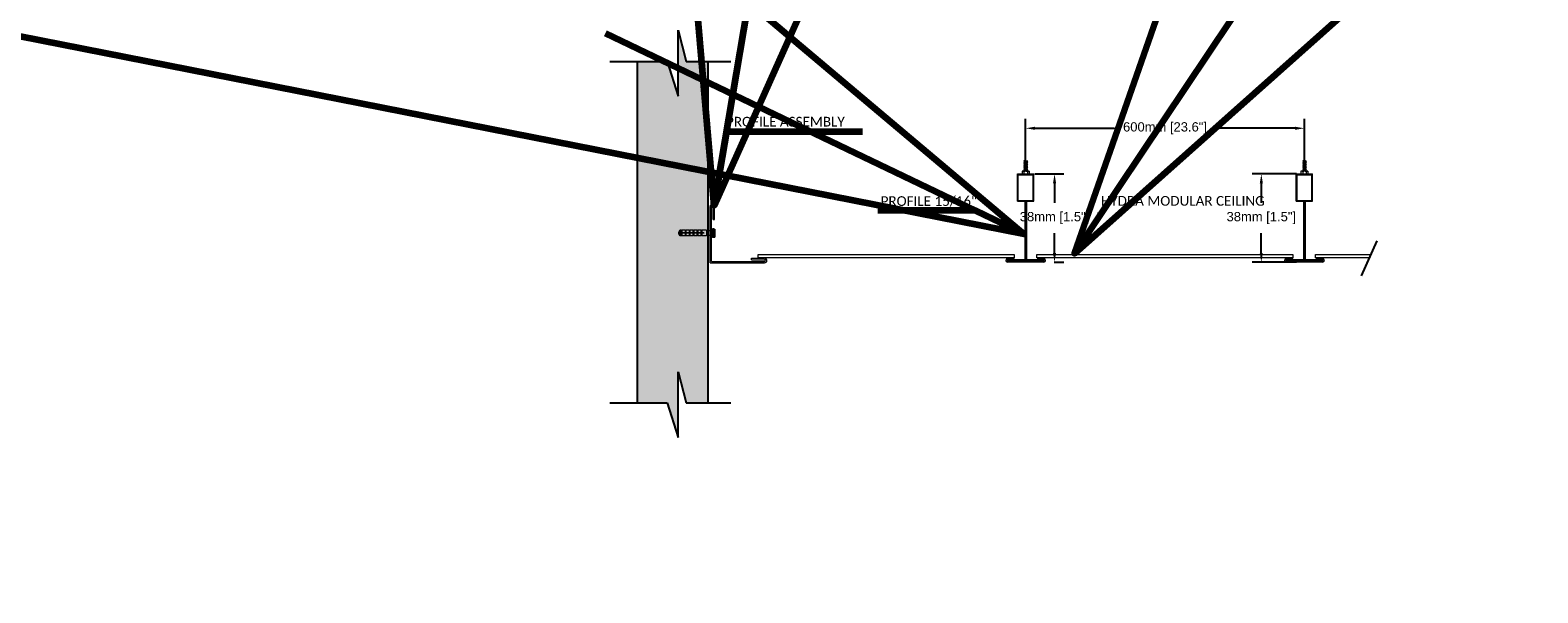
# Model space of a CAD drawing. Header units: millimetres. Extents: x 10176.9 to 10220.1, y 6804.8 to 6818.
# Tile 1 of 26: x 10194.3 to 10197.6, y 6804.8 to 6806. Entities that reach past the tile are written whole.
import ezdxf

# ---------------------------------------------------------------- set-up
doc = ezdxf.new("R2010")
doc.units = ezdxf.units.MM
doc.layers.get('DEFPOINTS').update_dxf_attribs({"true_color": 0x1a1a1a})
for name, color, linetype, lineweight in [('_HD_AUXILIAR', 30, 'Continuous', 5), ('_HD_perfil', 3, 'Continuous', 0), ('_HD_remate', 3, 'Continuous', 0), ('_HD_tornillo', 30, 'Continuous', 5)]:
    doc.layers.add(name, color=color, linetype=linetype, lineweight=lineweight)
for name, color, linetype in [('_HD_corte', 6, 'Continuous'), ('_HD_cotas', 1, 'Continuous'), ('_HD_HATCH', 4, 'Continuous'), ('_HD_muro', 1, 'Continuous'), ('_HD_texto', 2, 'Continuous')]:
    doc.layers.add(name, color=color, linetype=linetype)
doc.styles.add('3.5 texto', font='calibri.ttf', dxfattribs={"height": 3.5})
doc.styles.add('ROMANS', font='arial.ttf', dxfattribs={"height": 3.5})
doc.styles.get("Standard").update_dxf_attribs({"font": 'arial.ttf'})
doc.dimstyles.new('MECANICA', dxfattribs={"dimtxt": 3.5, "dimasz": 2.5, "dimexe": 1, "dimexo": 0, "dimgap": 1, "dimtad": 0, "dimtih": 1, "dimtoh": 1, "dimdec": 1, "dimdsep": 46, "dimtxsty": 'ROMANS', "dimblk1": 'OPEN', "dimblk2": 'OPEN', "dimsah": 1, "dimcen": 0.9, "dimclrt": 2, "dimadec": 0, "dimazin": 0, "dimtfac": 1, "dimtdec": 1, "dimtmove": 0, "dimatfit": 3, "dimldrblk": 'OPEN', "dimfxl": 1, "dimtolj": 1, "dimtzin": 0, "dimarcsym": 0})
doc.dimstyles.get("Standard").update_dxf_attribs({"dimtxt": 0.18, "dimasz": 0.18, "dimexe": 0.18, "dimexo": 0.0625, "dimgap": 0.09, "dimtad": 0, "dimtih": 1, "dimtoh": 1, "dimdec": 4, "dimzin": 0, "dimdsep": 46, "dimtxsty": 'Standard', "dimcen": 0.09, "dimadec": 0, "dimazin": 0, "dimtfac": 1, "dimtdec": 4, "dimtofl": 0, "dimtmove": 0, "dimatfit": 3, "dimfxl": 1, "dimtolj": 1, "dimtzin": 0, "dimarcsym": 0})

# ---------------------------------------------------------------- blocks, each defined once
blk = doc.blocks.new('_OPEN')
at = {"color": 0, "linetype": 'ByBlock'}
for p, q in [((-1, 0.1666666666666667), (0, 0)), ((0, 0), (-1, -0.1666666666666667)), ((0, 0), (-1, 0))]:
    blk.add_line(p, q, dxfattribs=at)
blk = doc.blocks.new('WERWERWE')
for p, q in [((1604.40658698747, 673.569952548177), (1604.40658698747, 670.1781448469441)), ((1604.576177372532, 673.569952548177), (1604.40658698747, 673.569952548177)), ((1604.576177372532, 670.1781448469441), (1604.40658698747, 670.1781448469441)), ((1604.576177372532, 673.569952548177), (1604.576177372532, 670.1781448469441)), ((1604.576177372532, 673.569952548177), (1604.745767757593, 673.4568922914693)), ((1604.576177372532, 670.1781448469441), (1604.745767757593, 670.2912051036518)), ((1604.745767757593, 673.7395429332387), (1605.42412929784, 673.7395429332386)), ((1604.745767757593, 673.7395429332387), (1604.745767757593, 670.0085544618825)), ((1605.084948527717, 673.7395429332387), (1605.084948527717, 670.0085544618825)), ((1605.42412929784, 673.7395429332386), (1605.42412929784, 670.0085544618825)), ((1605.42412929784, 673.061181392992), (1606.272081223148, 673.061181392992)), ((1605.42412929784, 670.686916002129), (1606.272081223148, 670.686916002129)), ((1606.272081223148, 673.061181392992), (1606.272081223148, 670.686916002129)), ((1606.272081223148, 672.8915910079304), (1607.967985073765, 672.8915910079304)), ((1606.272081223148, 670.8565063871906), (1607.967985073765, 670.8565063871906)), ((1607.967985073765, 673.061181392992), (1607.967985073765, 670.686916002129)), ((1607.967985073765, 673.061181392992), (1610.003069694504, 673.061181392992)), ((1607.967985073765, 670.686916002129), (1610.003069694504, 670.686916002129)), ((1609.09724329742, 671.9588438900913), (1619.837117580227, 671.9588438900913)), ((1609.09724329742, 671.9588438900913), (1609.09724329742, 671.7892535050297)), ((1609.09724329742, 671.7892535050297), (1619.837117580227, 671.7892535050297)), ((1610.003069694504, 673.061181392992), (1610.003069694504, 671.9588438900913)), ((1610.003069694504, 673.061181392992), (1610.342250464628, 672.8915910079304)), ((1610.003069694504, 671.7892535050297), (1610.003069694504, 670.686916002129)), ((1610.003069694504, 670.686916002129), (1610.342250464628, 670.8565063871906)), ((1610.342250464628, 673.061181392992), (1610.342250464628, 671.9588438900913)), ((1610.342250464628, 673.061181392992), (1611.698973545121, 673.061181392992)), ((1610.342250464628, 671.7892535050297), (1610.342250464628, 670.686916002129)), ((1610.342250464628, 670.686916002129), (1611.698973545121, 670.686916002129)), ((1611.698973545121, 673.061181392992), (1612.038154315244, 672.8915910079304)), ((1611.698973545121, 673.061181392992), (1611.698973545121, 671.9588438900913)), ((1611.698973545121, 671.7892535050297), (1611.698973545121, 670.686916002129)), ((1611.698973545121, 670.686916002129), (1612.038154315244, 670.8565063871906)), ((1612.038154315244, 673.061181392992), (1612.038154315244, 671.9588438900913)), ((1612.038154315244, 673.061181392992), (1613.394877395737, 673.061181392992)), ((1612.038154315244, 671.7892535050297), (1612.038154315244, 670.686916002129)), ((1612.038154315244, 670.686916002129), (1613.394877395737, 670.686916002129)), ((1613.394877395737, 673.061181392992), (1613.394877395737, 671.9588438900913)), ((1613.394877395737, 673.061181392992), (1613.73405816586, 672.8915910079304)), ((1613.394877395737, 671.7892535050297), (1613.394877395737, 670.686916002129)), ((1613.394877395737, 670.686916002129), (1613.73405816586, 670.8565063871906)), ((1613.73405816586, 673.061181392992), (1613.73405816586, 671.9588438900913)), ((1613.73405816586, 673.061181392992), (1615.090781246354, 673.061181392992)), ((1613.73405816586, 671.7892535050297), (1613.73405816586, 670.686916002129)), ((1613.73405816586, 670.686916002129), (1615.090781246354, 670.686916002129)), ((1615.090781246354, 673.061181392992), (1615.429962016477, 672.8915910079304)), ((1615.090781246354, 673.061181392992), (1615.090781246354, 671.9588438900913)), ((1615.090781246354, 671.7892535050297), (1615.090781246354, 670.686916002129)), ((1615.090781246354, 670.686916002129), (1615.429962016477, 670.8565063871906)), ((1615.429962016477, 673.061181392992), (1615.429962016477, 671.9588438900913)), ((1615.429962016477, 673.061181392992), (1616.78668509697, 673.061181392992)), ((1615.429962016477, 671.7892535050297), (1615.429962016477, 670.686916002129)), ((1615.429962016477, 670.686916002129), (1616.78668509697, 670.686916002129)), ((1616.78668509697, 673.061181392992), (1616.78668509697, 671.9588438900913)), ((1616.78668509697, 673.061181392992), (1617.125865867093, 672.8915910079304)), ((1616.78668509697, 671.7892535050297), (1616.78668509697, 670.686916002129)), ((1616.78668509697, 670.686916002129), (1617.125865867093, 670.8565063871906)), ((1617.125865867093, 673.061181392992), (1617.125865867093, 671.9588438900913)), ((1617.125865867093, 673.061181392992), (1618.482588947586, 673.061181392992)), ((1617.125865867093, 671.7892535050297), (1617.125865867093, 670.686916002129)), ((1617.125865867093, 670.686916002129), (1618.482588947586, 670.686916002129)), ((1618.482588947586, 673.061181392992), (1618.82176971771, 672.8915910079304)), ((1618.482588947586, 673.061181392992), (1618.482588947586, 671.9588438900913)), ((1618.482588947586, 671.7892535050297), (1618.482588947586, 670.686916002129)), ((1618.482588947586, 670.686916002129), (1618.82176971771, 670.8565063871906)), ((1618.82176971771, 673.061181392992), (1618.82176971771, 671.9588438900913)), ((1618.82176971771, 673.061181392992), (1619.330540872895, 673.061181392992)), ((1618.82176971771, 671.7892535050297), (1618.82176971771, 670.686916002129)), ((1618.82176971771, 670.686916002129), (1619.330540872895, 670.686916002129)), ((1619.330540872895, 673.061181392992), (1619.330540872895, 671.9588438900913)), ((1619.330540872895, 671.7892535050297), (1619.330540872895, 670.686916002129)), ((1604.745767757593, 670.0085544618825), (1605.42412929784, 670.0085544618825))]:
    blk.add_line(p, q)
for start, end in [(2.964897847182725, 46.39718102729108), (313.6028189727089, 357.0351021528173)]:
    blk.add_arc((1618.199938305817, 671.8740486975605), 1.639373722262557, start, end)
blk = doc.blocks.new('*D6')
at = {"layer": '_HD_AUXILIAR', "color": 0, "lineweight": -2, "transparency": 16777216}
for p, q in [((10197.05925028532, 6805.732193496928), (10196.96325405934, 6805.732193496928)), ((10196.98325405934, 6805.712193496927), (10196.98325405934, 6805.669972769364)), ((10196.98325405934, 6805.562117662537), (10196.98325405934, 6805.604338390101)), ((10197.05925028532, 6805.542117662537), (10196.96325405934, 6805.542117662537))]:
    blk.add_line(p, q, dxfattribs=at)
at = {"layer": '_HD_AUXILIAR', "color": 0, "transparency": 16777216}
for points in [[(10196.97992072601, 6805.712193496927), (10196.98658739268, 6805.712193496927), (10196.98325405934, 6805.732193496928)], [(10196.97992072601, 6805.562117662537), (10196.98658739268, 6805.562117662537), (10196.98325405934, 6805.542117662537)]]:
    blk.add_solid(points, dxfattribs=at)
at = {"layer": 'DEFPOINTS', "color": 0, "transparency": 16777216}
for p in [(10197.07925028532, 6805.732193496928), (10196.98325405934, 6805.542117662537), (10197.07925028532, 6805.542117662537)]:
    blk.add_point(p, dxfattribs=at)
at = {"layer": '_HD_AUXILIAR', "color": 0, "transparency": 16777216, "insert": (10196.98325405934, 6805.637155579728), "char_height": 0.02, "attachment_point": 5}
blk.add_mtext('\\A1;38mm [1.5"]', dxfattribs=at)
blk = doc.blocks.new('*D7')
at = {"layer": '_HD_AUXILIAR', "color": 0, "lineweight": -2, "transparency": 16777216}
for p, q in [((10196.49598209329, 6805.732193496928), (10196.55817753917, 6805.732193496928)), ((10196.53817753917, 6805.712193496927), (10196.53817753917, 6805.669972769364)), ((10196.53817753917, 6805.562117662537), (10196.53817753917, 6805.604338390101)), ((10196.53764667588, 6805.542117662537), (10196.55817753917, 6805.542117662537))]:
    blk.add_line(p, q, dxfattribs=at)
at = {"layer": '_HD_AUXILIAR', "color": 0, "transparency": 16777216}
for points in [[(10196.53484420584, 6805.712193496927), (10196.54151087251, 6805.712193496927), (10196.53817753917, 6805.732193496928)], [(10196.53484420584, 6805.562117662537), (10196.54151087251, 6805.562117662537), (10196.53817753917, 6805.542117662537)]]:
    blk.add_solid(points, dxfattribs=at)
at = {"layer": 'DEFPOINTS', "color": 0, "transparency": 16777216}
for p in [(10196.47598209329, 6805.732193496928), (10196.51764667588, 6805.542117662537), (10196.53817753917, 6805.542117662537)]:
    blk.add_point(p, dxfattribs=at)
at = {"layer": '_HD_AUXILIAR', "color": 0, "transparency": 16777216, "insert": (10196.53817753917, 6805.637155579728), "char_height": 0.02, "attachment_point": 5}
blk.add_mtext('\\A1;38mm [1.5"]', dxfattribs=at)
blk = doc.blocks.new('*D8')
at = {"layer": '_HD_AUXILIAR', "color": 0, "lineweight": -2, "transparency": 16777216}
for p, q in [((10196.47598209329, 6805.752193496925), (10196.47598209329, 6805.850568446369)), ((10196.49598209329, 6805.830568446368), (10196.66703856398, 6805.830568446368)), ((10197.05598043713, 6805.830568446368), (10196.88492396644, 6805.830568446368)), ((10197.07598043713, 6805.752193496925), (10197.07598043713, 6805.850568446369))]:
    blk.add_line(p, q, dxfattribs=at)
at = {"layer": '_HD_AUXILIAR', "color": 0, "transparency": 16777216}
for points in [[(10196.49598209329, 6805.833901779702), (10196.49598209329, 6805.827235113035), (10196.47598209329, 6805.830568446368)], [(10197.05598043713, 6805.833901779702), (10197.05598043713, 6805.827235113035), (10197.07598043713, 6805.830568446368)]]:
    blk.add_solid(points, dxfattribs=at)
at = {"layer": 'DEFPOINTS', "color": 0, "transparency": 16777216}
for p in [(10197.07598043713, 6805.830568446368), (10196.47598209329, 6805.732193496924), (10197.07598043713, 6805.732193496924)]:
    blk.add_point(p, dxfattribs=at)
at = {"layer": '_HD_AUXILIAR', "color": 0, "transparency": 16777216, "insert": (10196.77598126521, 6805.830568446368), "char_height": 0.02, "width": 39.82112284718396, "attachment_point": 5}
blk.add_mtext('\\A1;600mm [23.6"]', dxfattribs=at)
blk = doc.blocks.new('*D15')
at = {"color": 0, "lineweight": -2, "transparency": 16777216}
for p, q in [((10201.14578017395, 6805.811478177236), (10201.19568231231, 6805.788208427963)), ((10200.96382301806, 6805.67743841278), (10201.1302530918, 6805.773526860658)), ((10200.89274755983, 6805.66538972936), (10200.94264969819, 6805.642119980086))]:
    blk.add_line(p, q, dxfattribs=at)
at = {"color": 0, "transparency": 16777216}
for points in [[(10201.12608642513, 6805.780743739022), (10201.13441975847, 6805.766309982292), (10201.17355436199, 6805.798526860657)], [(10200.95965635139, 6805.684655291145), (10200.96798968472, 6805.670221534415), (10200.92052174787, 6805.652438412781)]]:
    blk.add_solid(points, dxfattribs=at)
at = {"layer": 'DEFPOINTS', "color": 0, "transparency": 16777216}
for p in [(10201.12365222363, 6805.82179660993), (10201.17355436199, 6805.798526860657), (10200.87061960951, 6805.675708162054)]:
    blk.add_point(p, dxfattribs=at)
at = {"color": 0, "transparency": 16777216, "insert": (10201.14362400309, 6805.558190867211), "char_height": 0.05, "width": 37.54253807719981, "attachment_point": 5}
blk.add_mtext('\\A1;600 mm [23.6"]', dxfattribs=at)
blk = doc.blocks.new('*D18')
at = {"color": 0, "lineweight": -2, "transparency": 16777216}
for p, q in [((10201.82416160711, 6805.627489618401), (10201.87406374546, 6805.604219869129)), ((10201.38917183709, 6805.347361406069), (10201.80863452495, 6805.589538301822)), ((10201.31809637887, 6805.335312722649), (10201.36799851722, 6805.312042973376))]:
    blk.add_line(p, q, dxfattribs=at)
at = {"color": 0, "transparency": 16777216}
for points in [[(10201.80446785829, 6805.596755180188), (10201.81280119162, 6805.582321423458), (10201.85193579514, 6805.614538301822)], [(10201.38500517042, 6805.354578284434), (10201.39333850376, 6805.340144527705), (10201.3458705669, 6805.32236140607)]]:
    blk.add_solid(points, dxfattribs=at)
at = {"layer": 'DEFPOINTS', "color": 0, "transparency": 16777216}
for p in [(10201.80203365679, 6805.637808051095), (10201.85193579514, 6805.614538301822), (10201.29596842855, 6805.345631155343)]:
    blk.add_point(p, dxfattribs=at)
at = {"color": 0, "transparency": 16777216, "insert": (10201.69548912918, 6805.30115808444), "char_height": 0.05, "width": 30.77897222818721, "attachment_point": 5}
blk.add_mtext('\\A1;1200mm [47"]', dxfattribs=at)
blk = doc.blocks.new('*D21')
at = {"color": 0, "lineweight": -2, "transparency": 16777216}
for p, q in [((10202.57799396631, 6805.192264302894), (10202.62789610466, 6805.168994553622)), ((10202.14300419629, 6804.912136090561), (10202.56246688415, 6805.154312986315)), ((10202.07192873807, 6804.900087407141), (10202.12183087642, 6804.876817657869))]:
    blk.add_line(p, q, dxfattribs=at)
at = {"color": 0, "transparency": 16777216}
for points in [[(10202.55830021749, 6805.161529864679), (10202.56663355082, 6805.147096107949), (10202.60576815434, 6805.179312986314)], [(10202.13883752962, 6804.919352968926), (10202.14717086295, 6804.904919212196), (10202.0997029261, 6804.887136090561)]]:
    blk.add_solid(points, dxfattribs=at)
at = {"layer": 'DEFPOINTS', "color": 0, "transparency": 16777216}
for p in [(10202.55586601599, 6805.202582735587), (10202.60576815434, 6805.179312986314), (10202.04980078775, 6804.910405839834)]:
    blk.add_point(p, dxfattribs=at)
at = {"color": 0, "transparency": 16777216, "insert": (10202.44932148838, 6804.86593276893), "char_height": 0.05, "width": 35.28893463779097, "attachment_point": 5}
blk.add_mtext('\\A1;1200mm [47"]', dxfattribs=at)

msp = doc.modelspace()

# ---------------------------------------------------------------- hatches: boundary and pattern name
at = {"layer": '_HD_HATCH'}
h = msp.add_hatch(dxfattribs=at)
h.set_pattern_fill('AR-CONC', color=256, scale=0.0001789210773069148)
h.set_pattern_definition([(49.99999999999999, (10138.11824478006, 6752.799463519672), (0.03259667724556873, -0.002851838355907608), [0.003408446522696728, -0.03749291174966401]), (355, (10138.11824478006, 6752.799463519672), (-0.006305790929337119, 0.03418409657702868), [0.002726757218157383, -0.02999443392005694]), (100.4514447, (10138.12096116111, 6752.799225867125), (0.02629088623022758, 0.031332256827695), [0.002896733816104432, -0.03186409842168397]), (46.18420000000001, (10138.11824478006, 6752.808552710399), (0.04850175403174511, -0.00752225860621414), [0.005112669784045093, -0.05623936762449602]), (96.63555760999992, (10138.12228658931, 6752.807925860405), (0.04247660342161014, 0.04426974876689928), [0.004345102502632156, -0.04779619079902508]), (351.1841511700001, (10138.11824478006, 6752.808552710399), (0.04247660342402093, 0.04426974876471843), [0.004090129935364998, -0.04499144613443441]), (21, (10138.12278937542, 6752.806280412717), (0.02712701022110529, -0.01829739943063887), [0.003408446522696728, -0.03749291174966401]), (326.0000000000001, (10138.12278937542, 6752.806280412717), (0.0110576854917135, 0.0329551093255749), [0.002726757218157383, -0.0299943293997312]), (71.45144499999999, (10138.12504995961, 6752.804755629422), (0.03818469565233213, 0.01465771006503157), [0.002896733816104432, -0.03186404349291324]), (37.50000000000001, (10138.11824478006, 6752.799463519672), (0.000552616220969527, 0.01512867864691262), [0, -0.02963076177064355, 0, -0.03044878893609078, 0, -0.0301079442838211]), (7.499999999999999, (10138.11824478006, 6752.799463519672), (0.01195544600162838, 0.01792441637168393), [0, -0.01736035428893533, 0, -0.02894907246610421, 0, -0.01147510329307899]), (327.5, (10138.1081103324, 6752.799463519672), (0.02426001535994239, -0.001024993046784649), [0, -0.01136148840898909, 0, -0.03544784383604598, 0, -0.04703656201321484]), (317.5, (10138.10356573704, 6752.799463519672), (0.02650343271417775, 0.004549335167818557), [0, -0.01476993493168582, 0, -0.0235410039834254, 0, -0.03340277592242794])])
h.paths.add_polyline_path([(10195.63971399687, 6805.974595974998), (10195.63971399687, 6805.238542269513), (10195.70409053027, 6805.238542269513), (10195.72822279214, 6805.163824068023), (10195.72822279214, 6805.306029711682), (10195.74511538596, 6805.238542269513), (10195.79158245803, 6805.238542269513), (10195.79158245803, 6805.974595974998), (10195.74511538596, 6805.974595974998), (10195.72822279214, 6806.042083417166), (10195.72822279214, 6805.899877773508), (10195.70409053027, 6805.974595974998)])

# ---------------------------------------------------------------- linework, layer by layer
at = {"color": 0, "linetype": 'Continuous', "lineweight": 0}
for p, q in [((10197.10021653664, 6805.551110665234), (10197.10021653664, 6805.558267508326)), ((10197.10021653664, 6805.558267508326), (10197.21952420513, 6805.558267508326)), ((10197.2163048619, 6805.551110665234), (10197.10021653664, 6805.551110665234))]:
    msp.add_line(p, q, dxfattribs=at)
for points in [[(10196.45116242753, 6805.558267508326, 0), (10196.45116242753, 6805.551110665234, 0), (10195.90021984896, 6805.551110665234, 0), (10195.90021984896, 6805.558267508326, 0)], [(10197.05116077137, 6805.558267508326, 0), (10197.05116077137, 6805.551110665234, 0), (10196.5002181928, 6805.551110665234, 0), (10196.5002181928, 6805.558267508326, 0)]]:
    msp.add_polyline3d(points, close=True, dxfattribs=at)
at = {"layer": '_HD_corte'}
for p, q in [((10195.72822279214, 6805.899877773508), (10195.72822279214, 6806.042083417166)), ((10195.72822279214, 6806.042083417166), (10195.74511538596, 6805.974595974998)), ((10195.58101601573, 6805.974595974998), (10195.63971399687, 6805.974595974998)), ((10195.63971399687, 6805.974595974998), (10195.70409053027, 6805.974595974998)), ((10195.70409053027, 6805.974595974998), (10195.72822279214, 6805.899877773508)), ((10195.74511538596, 6805.974595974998), (10195.79158245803, 6805.974595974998)), ((10195.79158245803, 6805.974595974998), (10195.84164443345, 6805.974595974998)), ((10197.19896608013, 6805.512565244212), (10197.23291122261, 6805.588027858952)), ((10195.72822279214, 6805.306029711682), (10195.74511538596, 6805.238542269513)), ((10195.72822279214, 6805.163824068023), (10195.72822279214, 6805.306029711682)), ((10195.58101601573, 6805.238542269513), (10195.63971399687, 6805.238542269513)), ((10195.63971399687, 6805.238542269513), (10195.70409053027, 6805.238542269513)), ((10195.70409053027, 6805.238542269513), (10195.72822279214, 6805.163824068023)), ((10195.74511538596, 6805.238542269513), (10195.79158245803, 6805.238542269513)), ((10195.79158245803, 6805.238542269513), (10195.84164443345, 6805.238542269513))]:
    msp.add_line(p, q, dxfattribs=at)
at = {"layer": '_HD_cotas'}
msp.add_line((10197.07598043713, 6805.758851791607), (10197.07598043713, 6805.830568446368), dxfattribs=at)
at = {"layer": '_HD_muro'}
for p, q in [((10195.63971399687, 6805.974595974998), (10195.63971399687, 6805.238542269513)), ((10195.79158245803, 6805.974595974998), (10195.79158245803, 6805.238542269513))]:
    msp.add_line(p, q, dxfattribs=at)
at = {"layer": '_HD_perfil'}
for p, q in [((10196.45833206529, 6805.673360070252), (10196.45833206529, 6805.732193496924)), ((10196.45833206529, 6805.732193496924), (10196.49363212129, 6805.732193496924)), ((10196.46012127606, 6805.675149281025), (10196.46012127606, 6805.730404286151)), ((10196.46012127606, 6805.730404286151), (10196.49184291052, 6805.730404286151)), ((10196.49184291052, 6805.675149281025), (10196.49184291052, 6805.730404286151)), ((10196.49363212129, 6805.673360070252), (10196.49363212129, 6805.732193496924)), ((10197.05833040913, 6805.732193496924), (10197.09363046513, 6805.732193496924)), ((10197.05833040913, 6805.673360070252), (10197.05833040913, 6805.732193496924)), ((10197.0601196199, 6805.675149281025), (10197.0601196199, 6805.730404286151)), ((10197.0601196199, 6805.730404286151), (10197.09184125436, 6805.730404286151)), ((10197.09184125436, 6805.675149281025), (10197.09184125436, 6805.730404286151)), ((10197.09363046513, 6805.673360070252), (10197.09363046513, 6805.732193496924)), ((10196.45833206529, 6805.673360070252), (10196.47421709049, 6805.673360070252)), ((10196.46012127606, 6805.675149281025), (10196.47600630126, 6805.675149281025)), ((10196.47421709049, 6805.673360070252), (10196.47421709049, 6805.547308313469)), ((10196.47600630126, 6805.675149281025), (10196.49184291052, 6805.675149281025)), ((10196.47600630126, 6805.675149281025), (10196.47600630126, 6805.545519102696)), ((10196.47774709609, 6805.673360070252), (10196.47774709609, 6805.547308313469)), ((10196.47774709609, 6805.673360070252), (10196.49363212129, 6805.673360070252)), ((10197.05833040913, 6805.673360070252), (10197.07421543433, 6805.673360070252)), ((10197.0601196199, 6805.675149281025), (10197.07600464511, 6805.675149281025)), ((10197.07421543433, 6805.673360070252), (10197.07421543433, 6805.547308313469)), ((10197.07600464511, 6805.675149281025), (10197.07600464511, 6805.545519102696)), ((10197.07600464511, 6805.675149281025), (10197.09184125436, 6805.675149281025)), ((10197.07774543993, 6805.673360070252), (10197.07774543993, 6805.547308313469)), ((10197.07774543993, 6805.673360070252), (10197.09363046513, 6805.673360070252)), ((10196.43479869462, 6805.547308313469), (10196.43479869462, 6805.547308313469)), ((10196.43479869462, 6805.547308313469), (10196.43479869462, 6805.547308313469)), ((10196.45068371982, 6805.549814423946), (10196.43685786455, 6805.549814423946)), ((10196.45068371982, 6805.548025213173), (10196.43685786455, 6805.548025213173)), ((10196.51510632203, 6805.543906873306), (10196.43685786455, 6805.543906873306)), ((10196.51510632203, 6805.542117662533), (10196.43685786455, 6805.542117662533)), ((10196.47421709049, 6805.547308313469), (10196.43774036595, 6805.547308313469)), ((10196.43774036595, 6805.547308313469), (10196.43774036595, 6805.545519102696)), ((10196.47476505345, 6805.545519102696), (10196.43774036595, 6805.545519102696)), ((10196.45068371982, 6805.549814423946), (10196.45068371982, 6805.548025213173)), ((10196.51422382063, 6805.545519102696), (10196.47476505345, 6805.545519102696)), ((10196.51422382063, 6805.547308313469), (10196.47774709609, 6805.547308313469)), ((10196.51510632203, 6805.549814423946), (10196.50128046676, 6805.549814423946)), ((10196.50128046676, 6805.549814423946), (10196.50128046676, 6805.548025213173)), ((10196.51510632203, 6805.548025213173), (10196.50128046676, 6805.548025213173)), ((10196.51422382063, 6805.547308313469), (10196.51422382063, 6805.545519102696)), ((10197.03479703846, 6805.547308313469), (10197.03479703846, 6805.547308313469)), ((10197.03479703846, 6805.547308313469), (10197.03479703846, 6805.547308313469)), ((10197.05068206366, 6805.549814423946), (10197.03685620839, 6805.549814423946)), ((10197.05068206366, 6805.548025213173), (10197.03685620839, 6805.548025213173)), ((10197.11510466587, 6805.543906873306), (10197.03685620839, 6805.543906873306)), ((10197.11510466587, 6805.542117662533), (10197.03685620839, 6805.542117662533)), ((10197.0377387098, 6805.547308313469), (10197.0377387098, 6805.545519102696)), ((10197.07421543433, 6805.547308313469), (10197.0377387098, 6805.547308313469)), ((10197.07476339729, 6805.545519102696), (10197.0377387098, 6805.545519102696)), ((10197.05068206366, 6805.549814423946), (10197.05068206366, 6805.548025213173)), ((10197.11422216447, 6805.545519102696), (10197.07476339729, 6805.545519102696)), ((10197.11422216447, 6805.547308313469), (10197.07774543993, 6805.547308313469)), ((10197.11510466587, 6805.549814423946), (10197.1012788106, 6805.549814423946)), ((10197.1012788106, 6805.549814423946), (10197.1012788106, 6805.548025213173)), ((10197.11510466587, 6805.548025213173), (10197.1012788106, 6805.548025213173)), ((10197.11422216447, 6805.547308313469), (10197.11422216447, 6805.545519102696))]:
    msp.add_line(p, q, dxfattribs=at)
for centre, radius, start, end in [((10196.43685786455, 6805.54596604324), 0.003848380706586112, 90, 180), ((10196.43685786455, 6805.54596604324), 0.003848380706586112, 180, 270), ((10196.43685786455, 6805.54596604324), 0.002059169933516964, 90, 180), ((10196.43685786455, 6805.54596604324), 0.002059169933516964, 180, 270), ((10196.51510632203, 6805.54596604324), 0.003848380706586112, 0, 90), ((10196.51510632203, 6805.54596604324), 0.002059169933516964, 0, 90), ((10196.51510632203, 6805.54596604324), 0.002059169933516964, 270, 0), ((10196.51510632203, 6805.54596604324), 0.003848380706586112, 270, 0), ((10197.03685620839, 6805.54596604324), 0.003848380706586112, 90, 180), ((10197.03685620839, 6805.54596604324), 0.003848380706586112, 180, 270), ((10197.03685620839, 6805.54596604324), 0.002059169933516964, 90, 180), ((10197.03685620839, 6805.54596604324), 0.002059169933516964, 180, 270), ((10197.11510466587, 6805.54596604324), 0.003848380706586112, 0, 90), ((10197.11510466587, 6805.54596604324), 0.002059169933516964, 0, 90), ((10197.11510466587, 6805.54596604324), 0.003848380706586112, 270, 0), ((10197.11510466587, 6805.54596604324), 0.002059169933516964, 270, 0)]:
    msp.add_arc(centre, radius, start, end, dxfattribs=at)
at = {"layer": '_HD_remate'}
for p, q in [((10195.79667394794, 6805.54077761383), (10195.79667394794, 6805.66216664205)), ((10195.7996559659, 6805.543759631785), (10195.7996559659, 6805.66216664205)), ((10195.80144517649, 6805.663955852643), (10195.80144517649, 6805.663955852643)), ((10195.80323438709, 6805.634135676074), (10195.80323438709, 6805.66216664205)), ((10195.80621640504, 6805.634135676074), (10195.80621640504, 6805.66216664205)), ((10195.80323438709, 6805.634135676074), (10195.80621640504, 6805.634135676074)), ((10195.79667394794, 6805.54077761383), (10195.91419190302, 6805.54077761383)), ((10195.7996559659, 6805.543759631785), (10195.91419190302, 6805.543759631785)), ((10195.88616093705, 6805.550320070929), (10195.91419190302, 6805.550320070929)), ((10195.88616093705, 6805.547338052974), (10195.88616093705, 6805.550320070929)), ((10195.88616093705, 6805.547338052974), (10195.91419190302, 6805.547338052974)), ((10195.91598111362, 6805.54554884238), (10195.91598111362, 6805.54554884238))]:
    msp.add_line(p, q, dxfattribs=at)
for centre, radius, start, end in [((10195.80144517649, 6805.66216664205), 0.004771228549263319, 90, 180), ((10195.80144517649, 6805.66216664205), 0.001789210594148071, 90, 180), ((10195.80144517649, 6805.66216664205), 0.004771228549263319, 0, 90), ((10195.80144517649, 6805.66216664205), 0.001789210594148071, 0, 90), ((10195.91419190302, 6805.54554884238), 0.004771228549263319, 0, 90), ((10195.91419190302, 6805.54554884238), 0.001789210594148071, 0, 90), ((10195.91419190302, 6805.54554884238), 0.001789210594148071, 270, 0), ((10195.91419190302, 6805.54554884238), 0.004771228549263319, 270, 0)]:
    msp.add_arc(centre, radius, start, end, dxfattribs=at)
at = {"layer": '_HD_tornillo'}
for p, q in [((10196.47304967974, 6805.760774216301), (10196.4724251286, 6805.759721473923)), ((10196.4724251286, 6805.759721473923), (10196.47978430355, 6805.759896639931)), ((10196.4724251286, 6805.759721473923), (10196.47304967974, 6805.759015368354)), ((10196.47304967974, 6805.762135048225), (10196.47304967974, 6805.760774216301)), ((10196.47304967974, 6805.760568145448), (10196.47926053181, 6805.760810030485)), ((10196.47304967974, 6805.759015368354), (10196.47926053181, 6805.759257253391)), ((10196.47304967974, 6805.759015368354), (10196.47304967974, 6805.757795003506)), ((10196.47304967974, 6805.757795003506), (10196.47926053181, 6805.758036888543)), ((10196.47926053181, 6805.759257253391), (10196.47978430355, 6805.759896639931)), ((10196.47926053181, 6805.759257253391), (10196.47926053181, 6805.758036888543)), ((10196.47926901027, 6805.76101998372), (10196.47978430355, 6805.759896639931)), ((10196.47926901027, 6805.758040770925), (10196.47978430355, 6805.757123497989)), ((10197.07304802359, 6805.760774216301), (10197.07242347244, 6805.759721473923)), ((10197.07242347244, 6805.759721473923), (10197.07978264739, 6805.759896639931)), ((10197.07242347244, 6805.759721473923), (10197.07304802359, 6805.759015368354)), ((10197.07304802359, 6805.762135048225), (10197.07304802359, 6805.760774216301)), ((10197.07304802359, 6805.760568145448), (10197.07925887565, 6805.760810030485)), ((10197.07304802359, 6805.759015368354), (10197.07925887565, 6805.759257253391)), ((10197.07304802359, 6805.759015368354), (10197.07304802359, 6805.757795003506)), ((10197.07304802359, 6805.757795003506), (10197.07925887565, 6805.758036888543)), ((10197.07925887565, 6805.759257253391), (10197.07978264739, 6805.759896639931)), ((10197.07925887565, 6805.759257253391), (10197.07925887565, 6805.758036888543)), ((10197.07926735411, 6805.76101998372), (10197.07978264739, 6805.759896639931)), ((10197.07926735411, 6805.758040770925), (10197.07978264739, 6805.757123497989)), ((10196.48344816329, 6805.738088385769), (10196.46851602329, 6805.738088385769)), ((10196.46851602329, 6805.738088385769), (10196.46851602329, 6805.732193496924)), ((10196.46851602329, 6805.732193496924), (10196.48344816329, 6805.732193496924)), ((10196.47229043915, 6805.738088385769), (10196.47229043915, 6805.732193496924)), ((10196.47304967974, 6805.757795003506), (10196.4724251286, 6805.756948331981)), ((10196.4724251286, 6805.756948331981), (10196.47978430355, 6805.757123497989)), ((10196.4724251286, 6805.756948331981), (10196.47304967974, 6805.756242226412)), ((10196.47304967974, 6805.755294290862), (10196.4724251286, 6805.754447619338)), ((10196.4724251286, 6805.754447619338), (10196.47978430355, 6805.754622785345)), ((10196.4724251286, 6805.754447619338), (10196.47304967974, 6805.753741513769)), ((10196.47304967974, 6805.752770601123), (10196.4724251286, 6805.751923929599)), ((10196.4724251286, 6805.751923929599), (10196.47978430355, 6805.752099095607)), ((10196.4724251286, 6805.751923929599), (10196.47304967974, 6805.75121782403)), ((10196.47304967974, 6805.750269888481), (10196.4724251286, 6805.749423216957)), ((10196.4724251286, 6805.749423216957), (10196.47978430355, 6805.749598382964)), ((10196.4724251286, 6805.749423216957), (10196.47304967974, 6805.748717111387)), ((10196.47304967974, 6805.747769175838), (10196.4724251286, 6805.746922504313)), ((10196.4724251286, 6805.746922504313), (10196.47978430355, 6805.747097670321)), ((10196.4724251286, 6805.746922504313), (10196.47304967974, 6805.746216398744)), ((10196.47304967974, 6805.745108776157), (10196.4724251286, 6805.744262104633)), ((10196.4724251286, 6805.744262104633), (10196.47978430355, 6805.744437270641)), ((10196.4724251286, 6805.744262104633), (10196.47304967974, 6805.743555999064)), ((10196.47304967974, 6805.742585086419), (10196.4724251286, 6805.741738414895)), ((10196.4724251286, 6805.741738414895), (10196.47978430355, 6805.741913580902)), ((10196.4724251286, 6805.741738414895), (10196.47304967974, 6805.741032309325)), ((10196.47304967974, 6805.740084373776), (10196.4724251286, 6805.739237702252)), ((10196.4724251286, 6805.739237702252), (10196.47978430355, 6805.739412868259)), ((10196.4724251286, 6805.739237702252), (10196.47304967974, 6805.738531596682)), ((10196.47304967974, 6805.756242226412), (10196.47926053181, 6805.756484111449)), ((10196.47304967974, 6805.756242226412), (10196.47304967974, 6805.755294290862)), ((10196.47304967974, 6805.755294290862), (10196.47926053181, 6805.7555361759)), ((10196.47304967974, 6805.753741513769), (10196.47926053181, 6805.753983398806)), ((10196.47304967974, 6805.753741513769), (10196.47304967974, 6805.752770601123)), ((10196.47304967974, 6805.752770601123), (10196.47926053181, 6805.753012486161)), ((10196.47304967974, 6805.75121782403), (10196.47926053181, 6805.751459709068)), ((10196.47304967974, 6805.75121782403), (10196.47304967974, 6805.750269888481)), ((10196.47304967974, 6805.750269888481), (10196.47926053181, 6805.750511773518)), ((10196.47304967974, 6805.748717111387), (10196.47926053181, 6805.748958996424)), ((10196.47304967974, 6805.748717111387), (10196.47304967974, 6805.747769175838)), ((10196.47304967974, 6805.747769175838), (10196.47926053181, 6805.748011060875)), ((10196.47304967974, 6805.746216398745), (10196.47926053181, 6805.746458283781)), ((10196.47304967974, 6805.746216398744), (10196.47304967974, 6805.745108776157)), ((10196.47304967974, 6805.745108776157), (10196.47926053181, 6805.745350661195)), ((10196.47304967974, 6805.743555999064), (10196.47926053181, 6805.743797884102)), ((10196.47304967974, 6805.743555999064), (10196.47304967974, 6805.742585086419)), ((10196.47304967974, 6805.742585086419), (10196.47926053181, 6805.742826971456)), ((10196.47304967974, 6805.741032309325), (10196.47926053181, 6805.741274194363)), ((10196.47304967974, 6805.741032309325), (10196.47304967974, 6805.740084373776)), ((10196.47304967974, 6805.740084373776), (10196.47926053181, 6805.740326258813)), ((10196.47304967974, 6805.740084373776), (10196.47926053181, 6805.740326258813)), ((10196.47304967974, 6805.738531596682), (10196.47926053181, 6805.738773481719)), ((10196.47304967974, 6805.738531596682), (10196.47304967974, 6805.738088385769)), ((10196.47926053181, 6805.756484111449), (10196.47978430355, 6805.757123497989)), ((10196.47926053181, 6805.756484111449), (10196.47926053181, 6805.7555361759)), ((10196.47926053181, 6805.753983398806), (10196.47978430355, 6805.754622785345)), ((10196.47926053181, 6805.753983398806), (10196.47926053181, 6805.753012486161)), ((10196.47926053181, 6805.751459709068), (10196.47978430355, 6805.752099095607)), ((10196.47926053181, 6805.751459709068), (10196.47926053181, 6805.750511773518)), ((10196.47926053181, 6805.748958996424), (10196.47978430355, 6805.749598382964)), ((10196.47926053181, 6805.748958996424), (10196.47926053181, 6805.748011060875)), ((10196.47926053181, 6805.746458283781), (10196.47978430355, 6805.747097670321)), ((10196.47926053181, 6805.746458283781), (10196.47926053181, 6805.745350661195)), ((10196.47926053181, 6805.743797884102), (10196.47978430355, 6805.744437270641)), ((10196.47926053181, 6805.743797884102), (10196.47926053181, 6805.742826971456)), ((10196.47926053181, 6805.741274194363), (10196.47978430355, 6805.741913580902)), ((10196.47926053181, 6805.741274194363), (10196.47926053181, 6805.740326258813)), ((10196.47926053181, 6805.738773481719), (10196.47978430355, 6805.739412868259)), ((10196.47926053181, 6805.738773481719), (10196.47926053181, 6805.738088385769)), ((10196.47926053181, 6805.732193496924), (10196.47926053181, 6805.732154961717)), ((10196.47926901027, 6805.755540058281), (10196.47978430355, 6805.754622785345)), ((10196.47926901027, 6805.753016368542), (10196.47978430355, 6805.752099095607)), ((10196.47926901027, 6805.7505156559), (10196.47978430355, 6805.749598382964)), ((10196.47926901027, 6805.748014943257), (10196.47978430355, 6805.747097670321)), ((10196.47926901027, 6805.745354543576), (10196.47978430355, 6805.744437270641)), ((10196.47926901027, 6805.742830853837), (10196.47978430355, 6805.741913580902)), ((10196.47926901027, 6805.740330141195), (10196.47978430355, 6805.739412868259)), ((10196.47975650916, 6805.738088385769), (10196.47975650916, 6805.732193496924)), ((10196.48344816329, 6805.738088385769), (10196.48344816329, 6805.732193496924)), ((10197.08344650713, 6805.738088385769), (10197.06851436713, 6805.738088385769)), ((10197.06851436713, 6805.738088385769), (10197.06851436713, 6805.732193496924)), ((10197.06851436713, 6805.732193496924), (10197.08344650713, 6805.732193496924)), ((10197.07228878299, 6805.738088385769), (10197.07228878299, 6805.732193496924)), ((10197.07304802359, 6805.757795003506), (10197.07242347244, 6805.756948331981)), ((10197.07242347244, 6805.756948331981), (10197.07978264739, 6805.757123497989)), ((10197.07242347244, 6805.756948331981), (10197.07304802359, 6805.756242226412)), ((10197.07304802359, 6805.755294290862), (10197.07242347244, 6805.754447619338)), ((10197.07242347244, 6805.754447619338), (10197.07978264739, 6805.754622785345)), ((10197.07242347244, 6805.754447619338), (10197.07304802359, 6805.753741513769)), ((10197.07304802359, 6805.752770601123), (10197.07242347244, 6805.751923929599)), ((10197.07242347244, 6805.751923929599), (10197.07978264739, 6805.752099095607)), ((10197.07242347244, 6805.751923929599), (10197.07304802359, 6805.75121782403)), ((10197.07304802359, 6805.750269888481), (10197.07242347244, 6805.749423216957)), ((10197.07242347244, 6805.749423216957), (10197.07978264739, 6805.749598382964)), ((10197.07242347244, 6805.749423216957), (10197.07304802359, 6805.748717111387)), ((10197.07304802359, 6805.747769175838), (10197.07242347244, 6805.746922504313)), ((10197.07242347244, 6805.746922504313), (10197.07978264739, 6805.747097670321)), ((10197.07242347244, 6805.746922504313), (10197.07304802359, 6805.746216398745)), ((10197.07304802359, 6805.745108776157), (10197.07242347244, 6805.744262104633)), ((10197.07242347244, 6805.744262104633), (10197.07978264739, 6805.744437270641)), ((10197.07242347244, 6805.744262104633), (10197.07304802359, 6805.743555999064)), ((10197.07304802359, 6805.742585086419), (10197.07242347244, 6805.741738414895)), ((10197.07242347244, 6805.741738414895), (10197.07978264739, 6805.741913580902)), ((10197.07242347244, 6805.741738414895), (10197.07304802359, 6805.741032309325)), ((10197.07304802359, 6805.740084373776), (10197.07242347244, 6805.739237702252)), ((10197.07242347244, 6805.739237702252), (10197.07978264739, 6805.739412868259)), ((10197.07242347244, 6805.739237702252), (10197.07304802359, 6805.738531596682)), ((10197.07304802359, 6805.756242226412), (10197.07925887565, 6805.756484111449)), ((10197.07304802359, 6805.756242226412), (10197.07304802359, 6805.755294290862)), ((10197.07304802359, 6805.755294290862), (10197.07925887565, 6805.7555361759)), ((10197.07304802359, 6805.753741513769), (10197.07925887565, 6805.753983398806)), ((10197.07304802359, 6805.753741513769), (10197.07304802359, 6805.752770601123)), ((10197.07304802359, 6805.752770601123), (10197.07925887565, 6805.753012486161)), ((10197.07304802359, 6805.75121782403), (10197.07925887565, 6805.751459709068)), ((10197.07304802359, 6805.75121782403), (10197.07304802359, 6805.750269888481)), ((10197.07304802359, 6805.750269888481), (10197.07925887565, 6805.750511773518)), ((10197.07304802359, 6805.748717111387), (10197.07925887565, 6805.748958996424)), ((10197.07304802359, 6805.748717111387), (10197.07304802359, 6805.747769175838)), ((10197.07304802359, 6805.747769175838), (10197.07925887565, 6805.748011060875)), ((10197.07304802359, 6805.746216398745), (10197.07925887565, 6805.746458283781)), ((10197.07304802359, 6805.746216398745), (10197.07304802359, 6805.745108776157)), ((10197.07304802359, 6805.745108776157), (10197.07925887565, 6805.745350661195)), ((10197.07304802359, 6805.743555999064), (10197.07925887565, 6805.743797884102)), ((10197.07304802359, 6805.743555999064), (10197.07304802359, 6805.742585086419)), ((10197.07304802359, 6805.742585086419), (10197.07925887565, 6805.742826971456)), ((10197.07304802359, 6805.741032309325), (10197.07925887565, 6805.741274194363)), ((10197.07304802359, 6805.741032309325), (10197.07304802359, 6805.740084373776)), ((10197.07304802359, 6805.740084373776), (10197.07925887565, 6805.740326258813)), ((10197.07304802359, 6805.740084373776), (10197.07925887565, 6805.740326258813)), ((10197.07304802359, 6805.738531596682), (10197.07925887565, 6805.738773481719)), ((10197.07304802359, 6805.738531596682), (10197.07304802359, 6805.738088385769)), ((10197.07925887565, 6805.756484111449), (10197.07978264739, 6805.757123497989)), ((10197.07925887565, 6805.756484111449), (10197.07925887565, 6805.7555361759)), ((10197.07925887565, 6805.753983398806), (10197.07978264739, 6805.754622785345)), ((10197.07925887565, 6805.753983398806), (10197.07925887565, 6805.753012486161)), ((10197.07925887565, 6805.751459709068), (10197.07978264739, 6805.752099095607)), ((10197.07925887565, 6805.751459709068), (10197.07925887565, 6805.750511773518)), ((10197.07925887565, 6805.748958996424), (10197.07978264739, 6805.749598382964)), ((10197.07925887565, 6805.748958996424), (10197.07925887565, 6805.748011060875)), ((10197.07925887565, 6805.746458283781), (10197.07978264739, 6805.747097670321)), ((10197.07925887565, 6805.746458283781), (10197.07925887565, 6805.745350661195)), ((10197.07925887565, 6805.743797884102), (10197.07978264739, 6805.744437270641)), ((10197.07925887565, 6805.743797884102), (10197.07925887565, 6805.742826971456)), ((10197.07925887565, 6805.741274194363), (10197.07978264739, 6805.741913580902)), ((10197.07925887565, 6805.741274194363), (10197.07925887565, 6805.740326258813)), ((10197.07925887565, 6805.738773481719), (10197.07978264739, 6805.739412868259)), ((10197.07925887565, 6805.738773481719), (10197.07925887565, 6805.738088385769)), ((10197.07925887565, 6805.732193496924), (10197.07925887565, 6805.732154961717)), ((10197.07926735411, 6805.755540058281), (10197.07978264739, 6805.754622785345)), ((10197.07926735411, 6805.753016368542), (10197.07978264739, 6805.752099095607)), ((10197.07926735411, 6805.7505156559), (10197.07978264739, 6805.749598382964)), ((10197.07926735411, 6805.748014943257), (10197.07978264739, 6805.747097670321)), ((10197.07926735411, 6805.745354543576), (10197.07978264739, 6805.744437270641)), ((10197.07926735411, 6805.742830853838), (10197.07978264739, 6805.741913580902)), ((10197.07926735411, 6805.740330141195), (10197.07978264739, 6805.739412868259)), ((10197.079754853, 6805.738088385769), (10197.079754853, 6805.732193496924)), ((10197.08344650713, 6805.738088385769), (10197.08344650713, 6805.732193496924))]:
    msp.add_line(p, q, dxfattribs=at)
for centre, radius, start, end in [((10196.47040323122, 6805.736159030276), 0.001931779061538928, 12.33173832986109, 167.6682616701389), ((10196.47602347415, 6805.732736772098), 0.005351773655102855, 45.77064591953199, 134.229354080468), ((10196.48160233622, 6805.736207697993), 0.001881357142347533, 11.15285150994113, 168.8471484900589), ((10197.07040157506, 6805.736159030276), 0.001931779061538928, 12.33173832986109, 167.6682616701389), ((10197.07602181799, 6805.732736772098), 0.005351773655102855, 45.77064591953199, 134.229354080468), ((10197.08160068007, 6805.736207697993), 0.001881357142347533, 11.15285150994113, 168.8471484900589)]:
    msp.add_arc(centre, radius, start, end, dxfattribs=at)

# ---------------------------------------------------------------- block references
at = {"layer": '_HD_tornillo', "xscale": -0.005037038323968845, "yscale": 0.005037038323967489, "zscale": 0.005037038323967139}
msp.add_blockref('WERWERWE', (10203.88837396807, 6802.220465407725), dxfattribs=at)

# ---------------------------------------------------------------- texts
at = {"layer": '_HD_texto', "style": '3.5 texto'}
for s, p in [('PROFILE ASSEMBLY', (10195.83094194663, 6805.834344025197)), (' PROFILE 15/16"', (10196.15641312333, 6805.663247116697)), ('HYDRA MODULAR CEILING', (10196.63791413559, 6805.663698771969))]:
    msp.add_text(s, height=0.02087412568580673, dxfattribs=at).set_placement(p)

# ---------------------------------------------------------------- dimensions: what is measured, and where the dimension line sits
for p1, p2, distance, text, picture, middle in [((10200.87061960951, 6805.675708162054), (10201.12365222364, 6805.821796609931), -0.0451032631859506, '600 mm [23.6"]', '*D15', (10201.14362400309, 6805.558190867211)), ((10201.29596842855, 6805.345631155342), (10201.80203365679, 6805.637808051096), -0.04510326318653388, '1200mm [47"]', '*D18', (10201.69548912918, 6805.30115808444)), ((10202.04980078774, 6804.910405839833), (10202.55586601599, 6805.202582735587), -0.04510326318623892, '1200mm [47"]', '*D21', (10202.44932148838, 6804.86593276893))]:
    dim = msp.add_aligned_dim(p1=p1, p2=p2, distance=distance, text=text, dimstyle='Standard', override={"dimtxt": 0.05, "dimasz": 0.05, "dimexe": 0.02, "dimexo": 0.02, "dimdec": 2, "dimpost": '<>m', "dimtmove": 2})
    dim.commit()
    dim.dimension.update_dxf_attribs({"geometry": picture, "text_midpoint": middle})
at = {"layer": '_HD_AUXILIAR'}
dim = msp.add_linear_dim(base=(10197.07598043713, 6805.830568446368), p1=(10196.47598209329, 6805.732193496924), p2=(10197.07598043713, 6805.732193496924), text='600mm [23.6"]', dimstyle='Standard', override={"dimtxt": 0.02, "dimasz": 0.02, "dimexe": 0.02, "dimexo": 0.02, "dimgap": 0.02, "dimdec": 2, "dimpost": '<>m', "dimtmove": 2}, dxfattribs=at)
dim.commit()
dim.dimension.update_dxf_attribs({"geometry": '*D8', "text_midpoint": (10196.77598126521, 6805.830568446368)})
for base, p1, p2, picture, middle in [((10196.53817753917, 6805.542117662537), (10196.47598209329, 6805.732193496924), (10196.51764667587, 6805.542117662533), '*D7', (10196.53817753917, 6805.637155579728)), ((10196.98325405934, 6805.542117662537), (10197.07925028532, 6805.732193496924), (10197.07925028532, 6805.542117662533), '*D6', (10196.98325405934, 6805.637155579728))]:
    dim = msp.add_linear_dim(base=base, p1=p1, p2=p2, angle=90, text='38mm [1.5"]', dimstyle='Standard', override={"dimtxt": 0.02, "dimasz": 0.02, "dimexe": 0.02, "dimexo": 0.02, "dimgap": 0.02, "dimdec": 2, "dimpost": '<>m', "dimtmove": 2}, dxfattribs=at)
    dim.commit()
    dim.dimension.update_dxf_attribs({"geometry": picture, "text_midpoint": middle})

# ---------------------------------------------------------------- leaders
for points in [[(10195.80580503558, 6805.664104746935), (10195.83273032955, 6805.823588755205), (10196.12514756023, 6805.823588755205)], [(10196.47284660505, 6805.602226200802), (10196.3670371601, 6805.653042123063), (10196.15769252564, 6805.653042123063)], [(10196.58097121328, 6805.560398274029), (10196.63631837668, 6805.643221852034), (10196.63791413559, 6805.647393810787)]]:
    msp.add_leader(points, dimstyle='MECANICA', override={"dimldrblk": 'Open30', "dimlwd": 65535}, dxfattribs=at)

doc.saveas('drawing.dxf')
